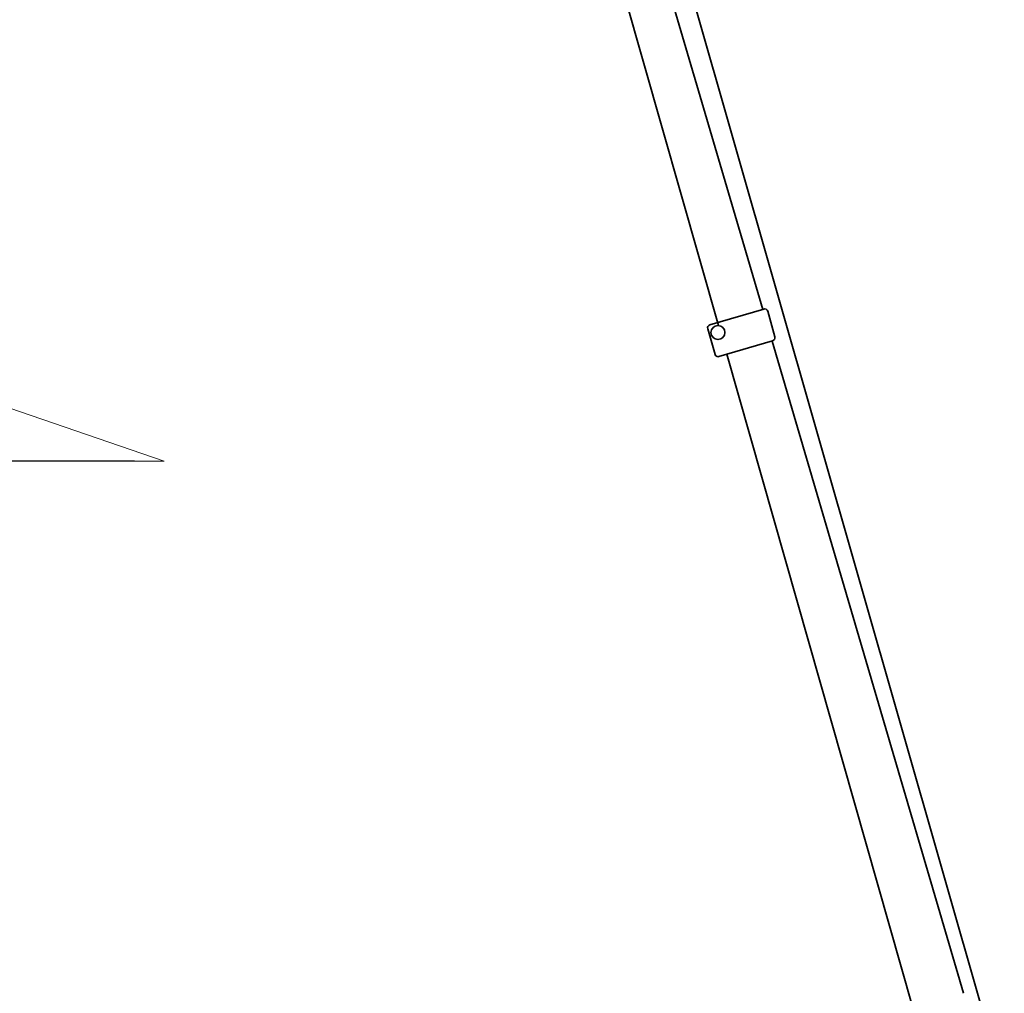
# Model space of a CAD drawing. Header units: millimetres. Extents: x 0 to 297, y 0 to 420.
# Tile 5 of 30: x 129 to 196, y 161 to 227. Entities that reach past the tile are written whole.
import ezdxf

# ---------------------------------------------------------------- set-up
doc = ezdxf.new("R2010")
doc.units = ezdxf.units.MM
doc.linetypes.add('K5LT_BASIC', pattern=[0])
doc.linetypes.add('K5LT_THIN', pattern=[0])
doc.layers.add('Системный слой', color=7, linetype='Continuous')
doc.styles.add('KDIMTEXTSTYLE', font='GOST_AU.SHX', dxfattribs={"width": 0.96, "oblique": 15, "height": 5})
doc.dimstyles.new('KDIMSTYLE (0.01)', dxfattribs={"dimtxt": 5, "dimasz": 1, "dimexe": 2, "dimexo": 0, "dimgap": 1, "dimtad": 1, "dimlfac": 150, "dimtxsty": 'KDIMTEXTSTYLE', "dimsah": 1, "dimcen": 0, "dimdle": 1, "dimadec": 0, "dimazin": 0, "dimtfac": 0.667, "dimtmove": 0, "dimatfit": 3, "dimfxl": 0, "dimtvp": 1, "dimtolj": 1, "dimtzin": 0, "dimarcsym": 0})

# ---------------------------------------------------------------- blocks, each defined once
blk = doc.blocks.new('KDIMARROW_03')
at = {"layer": 'Системный слой', "color": 0, "linetype": 'K5LT_BASIC', "lineweight": 35}
blk.add_line((-1.061, -1.061), (1.061, 1.061), dxfattribs=at)
at = {"layer": 'Системный слой', "color": 0, "linetype": 'K5LT_THIN', "lineweight": 9}
for q in [(-1, 0), (2, 0)]:
    blk.add_line((0, 0), q, dxfattribs=at)
blk = doc.blocks.new('U48')
at = {"layer": 'Системный слой', "color": 4, "linetype": 'K5LT_THIN', "lineweight": 9, "true_color": 0x00ffff}
for p, q in [((72.419, 197.096), (97.752, 205.763)), ((97.752, 205.763), (113.752, 205.763)), ((139.083, 197.098), (113.752, 205.763)), ((72.419, 197.096), (139.085, 197.096))]:
    blk.add_line(p, q, dxfattribs=at)

msp = doc.modelspace()

# ---------------------------------------------------------------- linework, layer by layer
at = {"layer": 'Системный слой', "color": 3, "linetype": 'K5LT_BASIC', "lineweight": 35, "true_color": 0x00ff00}
for p, q in [((195.983992, 154.722013), (159.468176, 282.334311)), ((155.472379, 280.557073), (176.629185, 206.274293)), ((158.142089, 280.557073), (179.625921, 207.372203)), ((179.694505, 207.392329), (176.042958, 206.320813)), ((180.43599, 205.49989), (179.960389, 207.243758)), ((175.897854, 206.057666), (176.392979, 204.319526)), ((176.658219, 204.173269), (180.290241, 205.239056)), ((180.255142, 205.228756), (193.221094, 161.060124)), ((177.183671, 204.327459), (189.793313, 160.05427))]:
    msp.add_line(p, q, dxfattribs=at)
msp.add_circle((176.594168, 205.801337), 0.474251, dxfattribs=at)
for centre, start, end in [((179.754573, 207.187627), 15.2551187, 106.35386662), ((176.103026, 206.116111), 106.35388743, 195.90008745), ((180.230173, 205.443758), 286.35384475, 15.2551187), ((176.598151, 204.377971), 195.90012162, 286.35388743)]:
    msp.add_arc(centre, 0.213333, start, end, dxfattribs=at)

# ---------------------------------------------------------------- block references
at = {"layer": 'Системный слой'}
msp.add_blockref('U48', (0, 0), dxfattribs=at)

# ---------------------------------------------------------------- dimensions: what is measured, and where the dimension line sits
at = {"layer": 'Системный слой', "color": 4, "true_color": 0x00ffff}
for base, p1, p2, location in [((52.943311, 197.097968), (129.08543, 223.762695), (139.083161, 197.097968), (52.943311, 210.097968)), ((52.943311, 197.096029), (127.50408, 170.429362), (139.08543, 197.096029), (52.943311, 184.096029))]:
    msp.add_linear_dim(base=base, p1=p1, p2=p2, angle=90, location=location, dimstyle='KDIMSTYLE (0.01)', override={"dimexo": 2, "dimpost": '\\H3.5;\\W0.96;\\Q15;<>', "dimblk1": 'KDIMARROW_03', "dimblk2": 'KDIMARROW_03', "dimse1": 0, "dimse2": 0, "dimclrt": 7, "dimtolj": 1}, dxfattribs=at).render()

doc.saveas('drawing.dxf')
